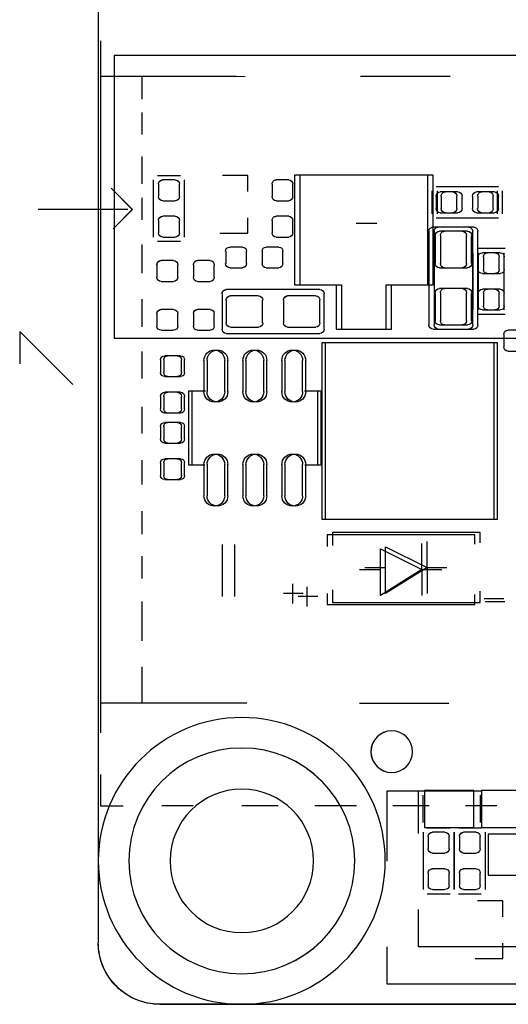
# Model space of a CAD drawing. Header units: inches. Extents: x -2.12 to 5.58, y -1.38 to 1.5.
# Tile 1 of 32: x -1.97 to -1.5, y -1.38 to -0.43. Entities that reach past the tile are written whole.
import ezdxf

# ---------------------------------------------------------------- set-up
doc = ezdxf.new("R2010")
doc.units = ezdxf.units.IN
doc.header["$MEASUREMENT"] = 0
for name, color, linetype in [('INTF_BLUE', 7, 'Continuous'), ('INTF_CYAN', 7, 'Continuous'), ('INTF_GREEN_1', 7, 'Continuous'), ('INTF_GREEN_2', 7, 'Continuous'), ('INTF_GREEN_3', 7, 'Continuous'), ('INTF_MAGENTA', 7, 'Continuous'), ('INTF_MAGENTA_1', 7, 'Continuous'), ('INTF_RED', 7, 'Continuous'), ('INTF_RED_2', 7, 'Continuous'), ('INTF_YELLOW_1', 7, 'Continuous'), ('INTF_YELLOW_2', 7, 'Continuous'), ('INTF_YELLOW_3', 7, 'Continuous'), ('WHITE', 7, 'Continuous')]:
    doc.layers.add(name, color=color, linetype=linetype)

# ---------------------------------------------------------------- blocks, each defined once
blk = doc.blocks.new('DDD71C7C7C9CF9294EF7B95702A5EAB48181DBE0$$$B8A4396250C5687B1D31E70758B30729E1AC4426')
at = {"layer": 'INTF_GREEN_2', "color": 3}
for p, q in [((-175.214, -55.65), (-175.214, -122.65)), ((-175.214, -55.65), (-175.214, -122.65)), ((-261.715, -124.15), (-176.714, -124.15)), ((-176.714, -124.15), (-261.715, -124.15))]:
    blk.add_line(p, q, dxfattribs=at)
blk.add_arc((-176.714, -122.65), 1.5, 270, 0, dxfattribs=at)
at = {"layer": 'INTF_MAGENTA', "color": 6}
for p, q in [((-183.38, -103.911), (-182.161, -103.911)), ((-183.38, -106.591), (-183.38, -103.911)), ((-182.161, -103.911), (-181.348, -103.911)), ((-181.348, -103.911), (-180.129, -103.911)), ((-180.129, -103.911), (-180.129, -106.591)), ((-178.86, -103.921), (-178.239, -103.921)), ((-178.86, -104.311), (-178.86, -103.921)), ((-177.317, -105.423), (-177.317, -104.026)), ((-177.216, -103.924), (-176.657, -103.924)), ((-176.555, -104.026), (-176.555, -105.423)), ((-185.077, -104.851), (-185.077, -104.292)), ((-184.976, -104.191), (-183.578, -104.191)), ((-183.477, -104.292), (-183.477, -104.851)), ((-183.578, -104.953), (-184.976, -104.953)), ((-178.86, -105.324), (-178.86, -104.953)), ((-184.371, -105.179), (-183.507, -105.179)), ((-182.009, -105.093), (-181.501, -105.093)), ((-184.473, -107.567), (-184.473, -105.281)), ((-183.406, -105.281), (-183.406, -107.567)), ((-178.181, -105.324), (-178.86, -105.324)), ((-185.141, -105.702), (-184.582, -105.702)), ((-176.657, -105.524), (-177.216, -105.524)), ((-184.48, -105.804), (-184.48, -107.201)), ((-182.364, -106.591), (-183.38, -106.591)), ((-182.364, -107.671), (-182.364, -106.591)), ((-181.145, -106.591), (-181.145, -107.671)), ((-180.129, -106.591), (-181.145, -106.591)), ((-180.619, -106.705), (-178.333, -106.705)), ((-180.721, -107.671), (-180.721, -106.807)), ((-178.232, -106.807), (-178.232, -107.671)), ((-184.582, -107.302), (-185.141, -107.302)), ((-183.507, -107.668), (-184.371, -107.668)), ((-181.145, -107.671), (-182.364, -107.671)), ((-178.333, -107.772), (-180.619, -107.772)), ((-184.949, -108.003), (-180.745, -108.003)), ((-184.949, -112.307), (-184.949, -108.003)), ((-180.745, -108.003), (-180.745, -112.307)), ((-180.647, -109.182), (-180.312, -109.182)), ((-180.647, -110.985), (-180.647, -109.182)), ((-177.832, -109.182), (-177.493, -109.182)), ((-177.493, -109.182), (-177.493, -110.985)), ((-180.317, -110.985), (-180.647, -110.985)), ((-177.493, -110.985), (-177.813, -110.985)), ((-180.745, -112.307), (-184.949, -112.307)), ((-184.529, -112.886), (-184.529, -112.635)), ((-184.529, -112.635), (-180.926, -112.635)), ((-180.926, -112.635), (-180.926, -112.948)), ((-183.236, -113.487), (-183.236, -112.852)), ((-178.537, -112.928), (-178.537, -114.198)), ((-178.232, -112.928), (-178.232, -114.198)), ((-182.22, -112.979), (-183.236, -113.487)), ((-182.22, -114.122), (-182.22, -112.979)), ((-183.236, -113.487), (-183.718, -113.487)), ((-183.236, -113.487), (-182.22, -114.122)), ((-183.236, -113.487), (-183.236, -114.122)), ((-181.712, -113.487), (-182.22, -113.487)), ((-184.529, -114.339), (-184.529, -114.067)), ((-180.926, -114.035), (-180.926, -114.339)), ((-180.31, -114.439), (-180.31, -113.957)), ((-185.129, -114.326), (-184.647, -114.326)), ((-180.926, -114.339), (-184.529, -114.339)), ((-180.569, -114.198), (-180.088, -114.198)), ((-185.768, -118.928), (-184.564, -118.928)), ((-184.564, -118.928), (-184.564, -119.832)), ((-184.371, -119.832), (-184.371, -118.928)), ((-184.371, -118.928), (-183.167, -118.928)), ((-183.167, -118.928), (-183.167, -119.832)), ((-184.529, -119.046), (-184.529, -119.714)), ((-183.131, -119.046), (-183.131, -119.714)), ((-184.564, -119.832), (-185.768, -119.832)), ((-184.556, -119.85), (-183.998, -119.85)), ((-183.167, -119.832), (-184.371, -119.832)), ((-183.794, -119.85), (-183.236, -119.85)), ((-186.931, -119.996), (-184.721, -119.996)), ((-184.721, -119.996), (-184.721, -120.999)), ((-184.658, -121.349), (-184.658, -119.951)), ((-183.896, -119.951), (-183.896, -121.349)), ((-183.896, -121.349), (-183.896, -119.951)), ((-183.134, -119.951), (-183.134, -121.349)), ((-184.721, -120.999), (-186.931, -120.999)), ((-183.998, -121.45), (-184.556, -121.45)), ((-183.236, -121.45), (-183.794, -121.45)), ((-185.083, -121.625), (-184.462, -121.625)), ((-185.083, -122.015), (-185.083, -121.625)), ((-185.083, -123.028), (-185.083, -122.657)), ((-184.404, -123.028), (-185.083, -123.028))]:
    blk.add_line(p, q, dxfattribs=at)
for radius in [3.5, 1.751]:
    blk.add_circle((-178.714, -120.65), radius, dxfattribs=at)
for centre, start, end in [((-184.371, -105.281), 89.9962, 180.0038), ((-183.507, -105.28), 359.9887, 90.0113), ((-180.619, -106.807), 90, 180), ((-178.333, -106.807), 360, 90), ((-184.371, -107.566), 180.0113, 269.9887), ((-183.507, -107.567), 270.0038, 359.9962), ((-180.619, -107.671), 180, 270), ((-178.333, -107.671), 270, 0)]:
    blk.add_arc(centre, 0.102, start, end, dxfattribs=at)
at = {"layer": 'WHITE', "color": 7}
for p, q in [((-179.857, -104.026), (-179.553, -104.026)), ((-177.089, -104.026), (-176.784, -104.026)), ((-179.959, -104.432), (-179.959, -104.127)), ((-179.451, -104.127), (-179.451, -104.432)), ((-177.19, -104.432), (-177.19, -104.127)), ((-176.682, -104.127), (-176.682, -104.432)), ((-184.976, -104.724), (-184.976, -104.419)), ((-184.874, -104.318), (-184.569, -104.318)), ((-184.468, -104.419), (-184.468, -104.724)), ((-184.087, -104.724), (-184.087, -104.419)), ((-183.985, -104.318), (-183.68, -104.318)), ((-183.578, -104.419), (-183.578, -104.724)), ((-179.553, -104.534), (-179.857, -104.534)), ((-176.784, -104.534), (-177.089, -104.534)), ((-184.569, -104.826), (-184.874, -104.826)), ((-183.68, -104.826), (-183.985, -104.826)), ((-179.959, -105.321), (-179.959, -105.016)), ((-179.857, -104.915), (-179.553, -104.915)), ((-179.451, -105.016), (-179.451, -105.321)), ((-177.19, -105.321), (-177.19, -105.016)), ((-177.089, -104.915), (-176.784, -104.915)), ((-176.682, -105.016), (-176.682, -105.321)), ((-184.32, -106.068), (-184.32, -105.382)), ((-184.219, -105.281), (-183.66, -105.281)), ((-183.558, -105.382), (-183.558, -106.068)), ((-179.553, -105.423), (-179.857, -105.423)), ((-176.784, -105.423), (-177.089, -105.423)), ((-185.115, -106.21), (-185.115, -105.905)), ((-185.014, -105.804), (-184.709, -105.804)), ((-184.607, -105.905), (-184.607, -106.21)), ((-177.94, -105.994), (-177.635, -105.994)), ((-177.051, -105.994), (-176.746, -105.994)), ((-183.66, -106.169), (-184.219, -106.169)), ((-178.041, -106.401), (-178.041, -106.096)), ((-177.533, -106.096), (-177.533, -106.401)), ((-177.152, -106.401), (-177.152, -106.096)), ((-176.644, -106.096), (-176.644, -106.401)), ((-184.709, -106.312), (-185.014, -106.312)), ((-185.014, -106.693), (-184.709, -106.693)), ((-184.219, -106.677), (-183.66, -106.677)), ((-177.635, -106.502), (-177.94, -106.502)), ((-176.746, -106.502), (-177.051, -106.502)), ((-185.115, -107.099), (-185.115, -106.794)), ((-184.607, -106.794), (-184.607, -107.099)), ((-184.32, -107.465), (-184.32, -106.779)), ((-183.558, -106.779), (-183.558, -107.465)), ((-180.518, -106.858), (-179.832, -106.858)), ((-179.121, -106.858), (-178.435, -106.858)), ((-180.619, -107.518), (-180.619, -106.959)), ((-179.73, -106.959), (-179.73, -107.518)), ((-179.222, -107.518), (-179.222, -106.959)), ((-178.333, -106.959), (-178.333, -107.518)), ((-177.94, -107.188), (-177.635, -107.188)), ((-177.051, -107.188), (-176.746, -107.188)), ((-184.709, -107.201), (-185.014, -107.201)), ((-178.041, -107.594), (-178.041, -107.29)), ((-177.533, -107.29), (-177.533, -107.594)), ((-177.152, -107.594), (-177.152, -107.29)), ((-176.644, -107.29), (-176.644, -107.594)), ((-183.66, -107.567), (-184.219, -107.567)), ((-179.832, -107.62), (-180.518, -107.62)), ((-178.435, -107.62), (-179.121, -107.62)), ((-177.635, -107.696), (-177.94, -107.696)), ((-176.746, -107.696), (-177.051, -107.696)), ((-177.216, -108.318), (-176.911, -108.318)), ((-180.274, -109.195), (-180.274, -108.433)), ((-179.766, -108.433), (-179.766, -109.195)), ((-179.324, -109.195), (-179.324, -108.433)), ((-178.816, -108.433), (-178.816, -109.195)), ((-178.374, -109.195), (-178.374, -108.433)), ((-177.866, -108.433), (-177.866, -109.195)), ((-177.317, -108.725), (-177.317, -108.42)), ((-176.809, -108.42), (-176.809, -108.725)), ((-176.911, -108.826), (-177.216, -108.826)), ((-177.317, -109.614), (-177.317, -109.309)), ((-177.216, -109.207), (-176.911, -109.207)), ((-176.809, -109.309), (-176.809, -109.614)), ((-176.911, -109.715), (-177.216, -109.715)), ((-177.317, -110.35), (-177.317, -110.046)), ((-177.216, -109.944), (-176.911, -109.944)), ((-176.809, -110.046), (-176.809, -110.35)), ((-176.911, -110.452), (-177.216, -110.452)), ((-180.274, -111.735), (-180.274, -110.973)), ((-179.766, -110.973), (-179.766, -111.735)), ((-179.324, -111.735), (-179.324, -110.973)), ((-178.816, -110.973), (-178.816, -111.735)), ((-178.374, -111.735), (-178.374, -110.973)), ((-177.866, -110.973), (-177.866, -111.735)), ((-177.317, -111.239), (-177.317, -110.934)), ((-177.216, -110.833), (-176.911, -110.833)), ((-176.809, -110.934), (-176.809, -111.239)), ((-176.911, -111.341), (-177.216, -111.341)), ((-184.531, -120.358), (-184.531, -120.053)), ((-184.429, -119.951), (-184.125, -119.951)), ((-184.023, -120.053), (-184.023, -120.358)), ((-183.769, -120.358), (-183.769, -120.053)), ((-183.667, -119.951), (-183.363, -119.951)), ((-183.261, -120.053), (-183.261, -120.358)), ((-184.125, -120.46), (-184.429, -120.46)), ((-183.363, -120.46), (-183.667, -120.46)), ((-184.429, -120.841), (-184.125, -120.841)), ((-183.667, -120.841), (-183.363, -120.841)), ((-184.531, -121.247), (-184.531, -120.942)), ((-184.023, -120.942), (-184.023, -121.247)), ((-183.769, -121.247), (-183.769, -120.942)), ((-183.261, -120.942), (-183.261, -121.247)), ((-184.125, -121.349), (-184.429, -121.349)), ((-183.363, -121.349), (-183.667, -121.349))]:
    blk.add_line(p, q, dxfattribs=at)
blk.add_circle((-178.714, -120.65), 2.756, dxfattribs=at)
for centre, radius, start, end in [((-179.857, -104.127), 0.102, 90, 180), ((-179.553, -104.127), 0.102, 360, 90), ((-177.089, -104.127), 0.102, 90, 180), ((-176.784, -104.127), 0.102, 360, 90), ((-184.874, -104.419), 0.102, 90, 180), ((-184.569, -104.419), 0.102, 360, 90), ((-183.985, -104.419), 0.102, 90, 180), ((-183.68, -104.419), 0.102, 360, 90), ((-179.857, -104.432), 0.102, 180, 270), ((-179.553, -104.432), 0.102, 270, 0), ((-177.089, -104.432), 0.102, 180, 270), ((-176.784, -104.432), 0.102, 270, 0), ((-184.874, -104.724), 0.102, 180, 270), ((-184.569, -104.724), 0.102, 270, 0), ((-183.985, -104.724), 0.102, 180, 270), ((-183.68, -104.724), 0.102, 270, 0), ((-179.857, -105.016), 0.102, 90, 180), ((-179.553, -105.016), 0.102, 360, 90), ((-177.089, -105.016), 0.102, 90, 180), ((-176.784, -105.016), 0.102, 360, 90), ((-184.219, -105.382), 0.102, 90, 180), ((-183.66, -105.382), 0.102, 360, 90), ((-179.857, -105.321), 0.102, 180, 270), ((-179.553, -105.321), 0.102, 270, 0), ((-177.089, -105.321), 0.102, 180, 270), ((-176.784, -105.321), 0.102, 270, 0), ((-185.014, -105.905), 0.102, 90, 180), ((-184.709, -105.905), 0.102, 360, 90), ((-177.94, -106.096), 0.102, 90, 180), ((-177.635, -106.096), 0.102, 360, 90), ((-177.051, -106.096), 0.102, 90, 180), ((-176.746, -106.096), 0.102, 360, 90), ((-185.014, -106.21), 0.102, 180, 270), ((-184.709, -106.21), 0.102, 270, 0), ((-184.219, -106.068), 0.102, 180, 270), ((-183.66, -106.068), 0.102, 270, 0), ((-177.94, -106.401), 0.102, 180, 270), ((-177.635, -106.401), 0.102, 270, 0), ((-177.051, -106.401), 0.102, 180, 270), ((-176.746, -106.401), 0.102, 270, 0), ((-185.014, -106.794), 0.102, 90, 180), ((-184.709, -106.794), 0.102, 360, 90), ((-184.219, -106.779), 0.102, 90, 180), ((-183.66, -106.779), 0.102, 360, 90), ((-180.518, -106.959), 0.102, 90, 180), ((-179.832, -106.959), 0.102, 360, 90), ((-179.121, -106.959), 0.102, 90, 180), ((-178.435, -106.959), 0.102, 360, 90), ((-185.014, -107.099), 0.102, 180, 270), ((-184.709, -107.099), 0.102, 270, 0), ((-177.94, -107.29), 0.102, 90, 180), ((-177.635, -107.29), 0.102, 360, 90), ((-177.051, -107.29), 0.102, 90, 180), ((-176.746, -107.29), 0.102, 360, 90), ((-184.219, -107.465), 0.102, 180, 270), ((-183.66, -107.465), 0.102, 270, 0), ((-180.518, -107.518), 0.102, 180, 270), ((-179.832, -107.518), 0.102, 270, 0), ((-179.121, -107.518), 0.102, 180, 270), ((-178.435, -107.518), 0.102, 270, 0), ((-177.94, -107.594), 0.102, 180, 270), ((-177.635, -107.594), 0.102, 270, 0), ((-177.051, -107.594), 0.102, 180, 270), ((-176.746, -107.594), 0.102, 270, 0), ((-180.02, -108.433), 0.254, 0, 180), ((-179.07, -108.433), 0.254, 0, 180), ((-178.12, -108.433), 0.254, 0, 180), ((-177.216, -108.42), 0.102, 90, 180), ((-176.911, -108.42), 0.102, 360, 90), ((-177.216, -108.725), 0.102, 180, 270), ((-176.911, -108.725), 0.102, 270, 0), ((-180.02, -109.195), 0.254, 180, 0), ((-179.07, -109.195), 0.254, 180, 0), ((-178.12, -109.195), 0.254, 180, 0), ((-177.216, -109.309), 0.102, 90, 180), ((-176.911, -109.309), 0.102, 360, 90), ((-177.216, -109.614), 0.102, 180, 270), ((-176.911, -109.614), 0.102, 270, 0), ((-177.216, -110.046), 0.102, 90, 180), ((-176.911, -110.046), 0.102, 360, 90), ((-177.216, -110.35), 0.102, 180, 270), ((-176.911, -110.35), 0.102, 270, 0), ((-180.02, -110.973), 0.254, 0, 180), ((-179.07, -110.973), 0.254, 0, 180), ((-178.12, -110.973), 0.254, 0, 180), ((-177.216, -110.934), 0.102, 90, 180), ((-176.911, -110.934), 0.102, 360, 90), ((-177.216, -111.239), 0.102, 180, 270), ((-176.911, -111.239), 0.102, 270, 0), ((-180.02, -111.735), 0.254, 180, 0), ((-179.07, -111.735), 0.254, 180, 0), ((-178.12, -111.735), 0.254, 180, 0), ((-184.429, -120.053), 0.102, 90, 180), ((-184.125, -120.053), 0.102, 360, 90), ((-183.667, -120.053), 0.102, 90, 180), ((-183.363, -120.053), 0.102, 360, 90), ((-184.429, -120.358), 0.102, 180, 270), ((-184.125, -120.358), 0.102, 270, 0), ((-183.667, -120.358), 0.102, 180, 270), ((-183.363, -120.358), 0.102, 270, 0), ((-184.429, -120.942), 0.102, 90, 180), ((-184.125, -120.942), 0.102, 360, 90), ((-183.667, -120.942), 0.102, 90, 180), ((-183.363, -120.942), 0.102, 360, 90), ((-184.429, -121.247), 0.102, 180, 270), ((-184.125, -121.247), 0.102, 270, 0), ((-183.667, -121.247), 0.102, 180, 270), ((-183.363, -121.247), 0.102, 270, 0)]:
    blk.add_arc(centre, radius, start, end, dxfattribs=at)
blk = doc.blocks.new('S70CR100-TOP')
at = {"color": 0}
blk.add_blockref('DDD71C7C7C9CF9294EF7B95702A5EAB48181DBE0$$$B8A4396250C5687B1D31E70758B30729E1AC4426', (0, 0), dxfattribs=at)
blk = doc.blocks.new('3873F21D59116B9BB77B534D235B23D2048C078A$$$B8A4396250C5687B1D31E70758B30729E1AC4426')
at = {"layer": 'INTF_BLUE', "color": 5}
for p, q in [((-175.2683, -100.6348), (-175.2683, -117.5258)), ((-200.6016, -100.9853), (-175.6004, -100.9853)), ((-175.6004, -100.9853), (-175.6004, -107.8865)), ((-183.7926, -101.5002), (-181.6082, -101.5002)), ((-178.5749, -101.4938), (-178.7971, -101.5002)), ((-175.2734, -101.4938), (-178.5749, -101.4938)), ((-176.2784, -101.5038), (-176.2784, -102.0538)), ((-175.2734, -116.7938), (-175.2734, -101.4938)), ((-176.2784, -102.3838), (-176.2784, -102.9138)), ((-176.2784, -103.4538), (-176.2784, -104.1238)), ((-175.5244, -104.2308), (-176.0444, -104.7507)), ((-176.2784, -104.4638), (-176.2784, -105.0038)), ((-176.0444, -104.7507), (-175.5744, -105.2207)), ((-175.93, -104.7445), (-173.7456, -104.7445)), ((-176.2784, -105.6038), (-176.2784, -106.3038)), ((-176.2784, -106.9338), (-176.2784, -107.6138)), ((-175.6004, -107.8865), (-200.6016, -107.8865)), ((-174.5925, -109.0197), (-173.2971, -107.7243)), ((-173.2971, -107.7243), (-173.2971, -108.4609)), ((-176.2784, -108.2138), (-176.2784, -108.8738)), ((-173.2971, -108.4609), (-173.2971, -108.5117)), ((-176.2784, -109.5638), (-176.2784, -110.2138)), ((-176.2784, -110.8638), (-176.2784, -111.4638)), ((-176.2784, -112.1138), (-176.2784, -112.6738)), ((-176.2784, -113.2138), (-176.2784, -113.7538)), ((-176.2784, -114.3138), (-176.2784, -115.2738)), ((-176.2784, -115.9138), (-176.2784, -116.7838)), ((-183.7672, -116.8037), (-181.5828, -116.8037)), ((-175.2734, -116.7938), (-178.8324, -116.7938)), ((-175.2683, -118.5418), (-175.2683, -119.3038)), ((-184.5571, -118.949), (-182.255, -118.949)), ((-182.255, -118.949), (-182.255, -120.6598)), ((-184.9374, -119.3038), (-184.1754, -119.3038)), ((-183.2864, -119.3038), (-182.3974, -119.3038)), ((-181.5084, -119.3038), (-180.4924, -119.3038)), ((-179.6034, -119.3038), (-178.7144, -119.3038)), ((-177.5254, -119.3038), (-176.7634, -119.3038)), ((-175.2683, -119.3038), (-175.8175, -119.3038)), ((-182.255, -122.749), (-182.255, -123.649)), ((-182.255, -123.649), (-189.855, -123.649))]:
    blk.add_line(p, q, dxfattribs=at)
at = {"layer": 'INTF_MAGENTA_1', "color": 6}
for centre, radius in [((-182.372, -117.983), 0.508), ((-178.714, -120.65), 2.7559)]:
    blk.add_circle(centre, radius, dxfattribs=at)
at = {"layer": 'INTF_YELLOW_3', "color": 2}
for p, q in [((-175.214, -55.65), (-175.214, -122.65)), ((-175.214, -55.65), (-175.214, -122.65)), ((-261.715, -124.15), (-176.714, -124.15)), ((-176.714, -124.15), (-261.715, -124.15))]:
    blk.add_line(p, q, dxfattribs=at)
blk.add_arc((-176.714, -122.65), 1.5, 269.99996, 0.00004, dxfattribs=at)
blk = doc.blocks.new('S70CR100-BOT')
at = {"color": 0}
blk.add_blockref('3873F21D59116B9BB77B534D235B23D2048C078A$$$B8A4396250C5687B1D31E70758B30729E1AC4426', (0, 0), dxfattribs=at)
blk = doc.blocks.new('31673240982F5778DC3FB12357F58391CCFCB263$$$B8A4396250C5687B1D31E70758B30729E1AC4426')
at = {"layer": 'INTF_CYAN', "color": 4}
for centre, radius in [((-182.372, -117.983), 0.508), ((-178.714, -120.65), 2.7559)]:
    blk.add_circle(centre, radius, dxfattribs=at)
at = {"layer": 'INTF_GREEN_1', "color": 3}
for p, q in [((-175.2683, -100.6348), (-175.2683, -117.5258)), ((-183.7926, -101.5002), (-181.6082, -101.5002)), ((-178.5749, -101.4938), (-178.7971, -101.5002)), ((-175.2734, -101.4938), (-178.5749, -101.4938)), ((-176.2784, -101.5038), (-176.2784, -102.0538)), ((-175.2734, -116.7938), (-175.2734, -101.4938)), ((-176.2784, -102.3838), (-176.2784, -102.9138)), ((-176.2784, -103.4538), (-176.2784, -104.1238)), ((-176.2784, -104.4638), (-176.2784, -105.0038)), ((-176.2784, -105.6038), (-176.2784, -106.3038)), ((-176.2784, -106.9338), (-176.2784, -107.6138)), ((-174.5925, -109.0197), (-173.2971, -107.7243)), ((-173.2971, -107.7243), (-173.2971, -108.4609)), ((-176.2784, -108.2138), (-176.2784, -108.8738)), ((-173.2971, -108.4609), (-173.2971, -108.5117)), ((-176.2784, -109.5638), (-176.2784, -110.2138)), ((-176.2784, -110.8638), (-176.2784, -111.4638)), ((-176.2784, -112.1138), (-176.2784, -112.6738)), ((-176.2784, -113.2138), (-176.2784, -113.7538)), ((-176.2784, -114.3138), (-176.2784, -115.2738)), ((-176.2784, -115.9138), (-176.2784, -116.7838)), ((-183.7671, -116.8036), (-181.5827, -116.8036)), ((-175.2734, -116.7938), (-178.8324, -116.7938)), ((-175.2683, -118.5418), (-175.2683, -119.3038)), ((-184.9374, -119.3038), (-184.1754, -119.3038)), ((-183.2864, -119.3038), (-182.3974, -119.3038)), ((-181.5084, -119.3038), (-180.4924, -119.3038)), ((-179.6034, -119.3038), (-178.7144, -119.3038)), ((-177.5254, -119.3038), (-176.7634, -119.3038)), ((-175.2683, -119.3038), (-175.786, -119.3038))]:
    blk.add_line(p, q, dxfattribs=at)
at = {"layer": 'INTF_RED_2', "color": 1}
for p, q in [((-175.214, -55.65), (-175.214, -122.65)), ((-176.714, -124.15), (-261.715, -124.15))]:
    blk.add_line(p, q, dxfattribs=at)
blk.add_arc((-176.714, -122.65), 1.5, 269.99996, 0.00004, dxfattribs=at)
at = {"layer": 'INTF_YELLOW_2', "color": 2}
for p, q in [((-175.2683, -100.6348), (-175.2683, -117.5258)), ((-183.7926, -101.5002), (-181.6082, -101.5002)), ((-178.5749, -101.4938), (-178.7971, -101.5002)), ((-175.2734, -101.4938), (-178.5749, -101.4938)), ((-176.2784, -101.5038), (-176.2784, -102.0538)), ((-175.2734, -116.7938), (-175.2734, -101.4938)), ((-176.2784, -102.3838), (-176.2784, -102.9138)), ((-176.2784, -103.4538), (-176.2784, -104.1238)), ((-175.5244, -104.2308), (-176.0444, -104.7507)), ((-176.2784, -104.4638), (-176.2784, -105.0038)), ((-176.0444, -104.7507), (-175.5744, -105.2207)), ((-175.93, -104.7445), (-173.7456, -104.7445)), ((-176.2784, -105.6038), (-176.2784, -106.3038)), ((-176.2784, -106.9338), (-176.2784, -107.6138)), ((-174.5925, -109.0197), (-173.2971, -107.7243)), ((-173.2971, -107.7243), (-173.2971, -108.4609)), ((-176.2784, -108.2138), (-176.2784, -108.8738)), ((-173.2971, -108.4609), (-173.2971, -108.5117)), ((-176.2784, -109.5638), (-176.2784, -110.2138)), ((-176.2784, -110.8638), (-176.2784, -111.4638)), ((-176.2784, -112.1138), (-176.2784, -112.6738)), ((-176.2784, -113.2138), (-176.2784, -113.7538)), ((-176.2784, -114.3138), (-176.2784, -115.2738)), ((-176.2784, -115.9138), (-176.2784, -116.7838)), ((-183.7672, -116.8037), (-181.5828, -116.8037)), ((-175.2734, -116.7938), (-178.8324, -116.7938)), ((-175.2683, -118.5418), (-175.2683, -119.3038)), ((-183.025, -118.9391), (-184.545, -118.9391)), ((-183.025, -119.9789), (-183.025, -118.9391)), ((-184.9374, -119.3038), (-184.1754, -119.3038)), ((-183.2864, -119.3038), (-182.3974, -119.3038)), ((-181.5084, -119.3038), (-180.4924, -119.3038)), ((-179.6034, -119.3038), (-178.7144, -119.3038)), ((-177.5254, -119.3038), (-176.7634, -119.3038)), ((-175.2683, -119.3038), (-175.8175, -119.3038)), ((-183.025, -122.7491), (-183.025, -121.839)), ((-189.085, -122.7491), (-183.025, -122.7491))]:
    blk.add_line(p, q, dxfattribs=at)
blk = doc.blocks.new('S70CR110-BOT')
at = {"color": 0}
blk.add_blockref('31673240982F5778DC3FB12357F58391CCFCB263$$$B8A4396250C5687B1D31E70758B30729E1AC4426', (0, 0), dxfattribs=at)
blk = doc.blocks.new('FE1B2A364973CD4E62792E9A41617DEF1B491828$$$B8A4396250C5687B1D31E70758B30729E1AC4426')
at = {"layer": 'INTF_GREEN_3', "color": 3}
for p, q in [((-177.089, -104.026), (-176.784, -104.026)), ((-177.19, -104.432), (-177.19, -104.127)), ((-176.682, -104.127), (-176.682, -104.432)), ((-184.849, -104.724), (-184.849, -104.419)), ((-184.747, -104.318), (-184.442, -104.318)), ((-184.34, -104.419), (-184.34, -104.724)), ((-183.959, -104.724), (-183.959, -104.419)), ((-183.858, -104.318), (-183.553, -104.318)), ((-183.452, -104.419), (-183.452, -104.724)), ((-176.784, -104.534), (-177.089, -104.534)), ((-184.442, -104.826), (-184.747, -104.826)), ((-183.553, -104.826), (-183.858, -104.826)), ((-177.19, -105.321), (-177.19, -105.016)), ((-177.089, -104.915), (-176.784, -104.915)), ((-176.682, -105.016), (-176.682, -105.321)), ((-184.193, -106.068), (-184.193, -105.382)), ((-184.092, -105.281), (-183.533, -105.281)), ((-183.431, -105.382), (-183.431, -106.068)), ((-176.784, -105.423), (-177.089, -105.423)), ((-179.616, -105.664), (-179.311, -105.664)), ((-178.727, -105.664), (-178.422, -105.664)), ((-184.988, -106.21), (-184.988, -105.905)), ((-184.887, -105.804), (-184.582, -105.804)), ((-184.48, -105.905), (-184.48, -106.21)), ((-179.718, -106.07), (-179.718, -105.766)), ((-179.21, -105.766), (-179.21, -106.07)), ((-178.829, -106.07), (-178.829, -105.766)), ((-178.321, -105.766), (-178.321, -106.07)), ((-177.94, -105.994), (-177.635, -105.994)), ((-177.051, -105.994), (-176.746, -105.994)), ((-183.533, -106.169), (-184.092, -106.169)), ((-179.311, -106.172), (-179.616, -106.172)), ((-178.422, -106.172), (-178.727, -106.172)), ((-178.041, -106.401), (-178.041, -106.096)), ((-177.533, -106.096), (-177.533, -106.401)), ((-177.152, -106.401), (-177.152, -106.096)), ((-176.644, -106.096), (-176.644, -106.401)), ((-184.582, -106.312), (-184.887, -106.312)), ((-184.887, -106.693), (-184.582, -106.693)), ((-184.092, -106.677), (-183.533, -106.677)), ((-177.635, -106.502), (-177.94, -106.502)), ((-176.746, -106.502), (-177.051, -106.502)), ((-184.988, -107.099), (-184.988, -106.794)), ((-184.48, -106.794), (-184.48, -107.099)), ((-184.193, -107.465), (-184.193, -106.779)), ((-183.431, -106.779), (-183.431, -107.465)), ((-180.518, -106.858), (-179.832, -106.858)), ((-179.121, -106.858), (-178.435, -106.858)), ((-180.619, -107.518), (-180.619, -106.959)), ((-179.73, -106.959), (-179.73, -107.518)), ((-179.222, -107.518), (-179.222, -106.959)), ((-178.333, -106.959), (-178.333, -107.518)), ((-177.94, -107.188), (-177.635, -107.188)), ((-177.051, -107.188), (-176.746, -107.188)), ((-184.582, -107.201), (-184.887, -107.201)), ((-178.041, -107.594), (-178.041, -107.29)), ((-177.533, -107.29), (-177.533, -107.594)), ((-177.152, -107.594), (-177.152, -107.29)), ((-176.644, -107.29), (-176.644, -107.594)), ((-183.533, -107.567), (-184.092, -107.567)), ((-179.832, -107.62), (-180.518, -107.62)), ((-178.435, -107.62), (-179.121, -107.62)), ((-185.509, -107.696), (-185.204, -107.696)), ((-185.102, -107.798), (-185.102, -108.102)), ((-177.635, -107.696), (-177.94, -107.696)), ((-176.746, -107.696), (-177.051, -107.696)), ((-185.204, -108.204), (-185.509, -108.204)), ((-177.14, -108.318), (-176.835, -108.318)), ((-180.198, -109.195), (-180.198, -108.433)), ((-179.69, -108.433), (-179.69, -109.195)), ((-179.248, -109.195), (-179.248, -108.433)), ((-178.74, -108.433), (-178.74, -109.195)), ((-178.298, -109.195), (-178.298, -108.433)), ((-177.79, -108.433), (-177.79, -109.195)), ((-177.241, -108.725), (-177.241, -108.42)), ((-176.733, -108.42), (-176.733, -108.725)), ((-176.835, -108.826), (-177.14, -108.826)), ((-177.241, -109.614), (-177.241, -109.309)), ((-177.14, -109.207), (-176.835, -109.207)), ((-176.733, -109.309), (-176.733, -109.614)), ((-176.835, -109.715), (-177.14, -109.715)), ((-177.241, -110.35), (-177.241, -110.046)), ((-177.14, -109.944), (-176.835, -109.944)), ((-176.733, -110.046), (-176.733, -110.35)), ((-176.835, -110.452), (-177.14, -110.452)), ((-180.198, -111.735), (-180.198, -110.973)), ((-179.69, -110.973), (-179.69, -111.735)), ((-179.248, -111.735), (-179.248, -110.973)), ((-178.74, -110.973), (-178.74, -111.735)), ((-178.298, -111.735), (-178.298, -110.973)), ((-177.79, -110.973), (-177.79, -111.735)), ((-177.241, -111.239), (-177.241, -110.934)), ((-177.14, -110.833), (-176.835, -110.833)), ((-176.733, -110.934), (-176.733, -111.239)), ((-176.835, -111.341), (-177.14, -111.341)), ((-184.531, -120.358), (-184.531, -120.053)), ((-184.429, -119.951), (-184.125, -119.951)), ((-184.023, -120.053), (-184.023, -120.358)), ((-183.769, -120.358), (-183.769, -120.053)), ((-183.667, -119.951), (-183.363, -119.951)), ((-183.261, -120.053), (-183.261, -120.358)), ((-184.125, -120.46), (-184.429, -120.46)), ((-183.363, -120.46), (-183.667, -120.46)), ((-184.429, -120.841), (-184.125, -120.841)), ((-183.667, -120.841), (-183.363, -120.841)), ((-184.531, -121.247), (-184.531, -120.942)), ((-184.023, -120.942), (-184.023, -121.247)), ((-183.769, -121.247), (-183.769, -120.942)), ((-183.261, -120.942), (-183.261, -121.247)), ((-184.125, -121.349), (-184.429, -121.349)), ((-183.363, -121.349), (-183.667, -121.349))]:
    blk.add_line(p, q, dxfattribs=at)
blk.add_circle((-178.714, -120.65), 2.756, dxfattribs=at)
for centre, radius, start, end in [((-177.089, -104.127), 0.102, 90, 180), ((-176.784, -104.127), 0.102, 360, 90), ((-184.747, -104.419), 0.102, 90, 180), ((-184.442, -104.419), 0.102, 360, 90), ((-183.858, -104.419), 0.102, 90, 180), ((-183.553, -104.419), 0.102, 360, 90), ((-177.089, -104.432), 0.102, 180, 270), ((-176.784, -104.432), 0.102, 270, 0), ((-184.747, -104.724), 0.102, 180, 270), ((-184.442, -104.724), 0.102, 270, 0), ((-183.858, -104.724), 0.102, 180, 270), ((-183.553, -104.724), 0.102, 270, 0), ((-177.089, -105.016), 0.102, 90, 180), ((-176.784, -105.016), 0.102, 360, 90), ((-184.092, -105.382), 0.102, 90, 180), ((-183.533, -105.382), 0.102, 360, 90), ((-177.089, -105.321), 0.102, 180, 270), ((-176.784, -105.321), 0.102, 270, 0), ((-179.616, -105.766), 0.102, 90, 180), ((-179.311, -105.766), 0.102, 360, 90), ((-178.727, -105.766), 0.102, 90, 180), ((-178.422, -105.766), 0.102, 360, 90), ((-184.887, -105.905), 0.102, 90, 180), ((-184.582, -105.905), 0.102, 360, 90), ((-177.94, -106.096), 0.102, 90, 180), ((-177.635, -106.096), 0.102, 360, 90), ((-177.051, -106.096), 0.102, 90, 180), ((-176.746, -106.096), 0.102, 360, 90), ((-184.887, -106.21), 0.102, 180, 270), ((-184.582, -106.21), 0.102, 270, 0), ((-184.092, -106.068), 0.102, 180, 270), ((-183.533, -106.068), 0.102, 270, 0), ((-179.616, -106.07), 0.102, 180, 270), ((-179.311, -106.07), 0.102, 270, 0), ((-178.727, -106.07), 0.102, 180, 270), ((-178.422, -106.07), 0.102, 270, 0), ((-177.94, -106.401), 0.102, 180, 270), ((-177.635, -106.401), 0.102, 270, 0), ((-177.051, -106.401), 0.102, 180, 270), ((-176.746, -106.401), 0.102, 270, 0), ((-184.887, -106.794), 0.102, 90, 180), ((-184.582, -106.794), 0.102, 360, 90), ((-184.092, -106.779), 0.102, 90, 180), ((-183.533, -106.779), 0.102, 360, 90), ((-180.518, -106.959), 0.102, 90, 180), ((-179.832, -106.959), 0.102, 360, 90), ((-179.121, -106.959), 0.102, 90, 180), ((-178.435, -106.959), 0.102, 360, 90), ((-184.887, -107.099), 0.102, 180, 270), ((-184.582, -107.099), 0.102, 270, 0), ((-177.94, -107.29), 0.102, 90, 180), ((-177.635, -107.29), 0.102, 360, 90), ((-177.051, -107.29), 0.102, 90, 180), ((-176.746, -107.29), 0.102, 360, 90), ((-184.092, -107.465), 0.102, 180, 270), ((-183.533, -107.465), 0.102, 270, 0), ((-180.518, -107.518), 0.102, 180, 270), ((-179.832, -107.518), 0.102, 270, 0), ((-179.121, -107.518), 0.102, 180, 270), ((-178.435, -107.518), 0.102, 270, 0), ((-177.94, -107.594), 0.102, 180, 270), ((-177.635, -107.594), 0.102, 270, 0), ((-177.051, -107.594), 0.102, 180, 270), ((-176.746, -107.594), 0.102, 270, 0), ((-185.204, -107.798), 0.102, 360, 90), ((-185.204, -108.102), 0.102, 270, 0), ((-179.944, -108.433), 0.254, 0, 180), ((-178.994, -108.433), 0.254, 0, 180), ((-178.044, -108.433), 0.254, 0, 180), ((-177.14, -108.42), 0.102, 90, 180), ((-176.835, -108.42), 0.102, 360, 90), ((-177.14, -108.725), 0.102, 180, 270), ((-176.835, -108.725), 0.102, 270, 0), ((-179.944, -109.195), 0.254, 180, 0), ((-178.994, -109.195), 0.254, 180, 0), ((-178.044, -109.195), 0.254, 180, 0), ((-177.14, -109.309), 0.102, 90, 180), ((-176.835, -109.309), 0.102, 360, 90), ((-177.14, -109.614), 0.102, 180, 270), ((-176.835, -109.614), 0.102, 270, 0), ((-177.14, -110.046), 0.102, 90, 180), ((-176.835, -110.046), 0.102, 360, 90), ((-177.14, -110.35), 0.102, 180, 270), ((-176.835, -110.35), 0.102, 270, 0), ((-179.944, -110.973), 0.254, 0, 180), ((-178.994, -110.973), 0.254, 0, 180), ((-178.044, -110.973), 0.254, 0, 180), ((-177.14, -110.934), 0.102, 90, 180), ((-176.835, -110.934), 0.102, 360, 90), ((-177.14, -111.239), 0.102, 180, 270), ((-176.835, -111.239), 0.102, 270, 0), ((-179.944, -111.735), 0.254, 180, 0), ((-178.994, -111.735), 0.254, 180, 0), ((-178.044, -111.735), 0.254, 180, 0), ((-184.429, -120.053), 0.102, 90, 180), ((-184.125, -120.053), 0.102, 360, 90), ((-183.667, -120.053), 0.102, 90, 180), ((-183.363, -120.053), 0.102, 360, 90), ((-184.429, -120.358), 0.102, 180, 270), ((-184.125, -120.358), 0.102, 270, 0), ((-183.667, -120.358), 0.102, 180, 270), ((-183.363, -120.358), 0.102, 270, 0), ((-184.429, -120.942), 0.102, 90, 180), ((-184.125, -120.942), 0.102, 360, 90), ((-183.667, -120.942), 0.102, 90, 180), ((-183.363, -120.942), 0.102, 360, 90), ((-184.429, -121.247), 0.102, 180, 270), ((-184.125, -121.247), 0.102, 270, 0), ((-183.667, -121.247), 0.102, 180, 270), ((-183.363, -121.247), 0.102, 270, 0)]:
    blk.add_arc(centre, radius, start, end, dxfattribs=at)
at = {"layer": 'INTF_RED', "color": 1}
for p, q in [((-175.214, -55.65), (-175.214, -122.65)), ((-176.714, -124.15), (-261.715, -124.15))]:
    blk.add_line(p, q, dxfattribs=at)
blk.add_arc((-176.714, -122.65), 1.5, 270, 0, dxfattribs=at)
at = {"layer": 'INTF_YELLOW_1', "color": 2}
for p, q in [((-183.253, -106.591), (-183.253, -103.911)), ((-183.253, -103.911), (-182.034, -103.911)), ((-182.034, -103.911), (-181.221, -103.911)), ((-181.221, -103.911), (-180.002, -103.911)), ((-180.002, -103.911), (-180.002, -106.591)), ((-178.86, -104.296), (-178.86, -103.921)), ((-178.86, -103.921), (-178.247, -103.921)), ((-177.317, -105.423), (-177.317, -104.026)), ((-177.216, -103.924), (-176.657, -103.924)), ((-176.555, -104.026), (-176.555, -105.423)), ((-184.95, -104.851), (-184.95, -104.292)), ((-184.849, -104.191), (-183.452, -104.191)), ((-183.35, -104.292), (-183.35, -104.851)), ((-183.452, -104.953), (-184.849, -104.953)), ((-178.86, -105.324), (-178.86, -104.959)), ((-184.244, -105.179), (-183.38, -105.179)), ((-184.346, -107.567), (-184.346, -105.281)), ((-183.279, -105.281), (-183.279, -107.567)), ((-178.188, -105.324), (-178.86, -105.324)), ((-185.014, -105.702), (-184.455, -105.702)), ((-176.657, -105.524), (-177.216, -105.524)), ((-185.115, -107.201), (-185.115, -105.804)), ((-184.353, -105.804), (-184.353, -107.201)), ((-182.237, -106.591), (-183.253, -106.591)), ((-182.237, -107.671), (-182.237, -106.591)), ((-180.002, -106.591), (-181.018, -106.591)), ((-181.018, -106.591), (-181.018, -107.671)), ((-180.619, -106.705), (-178.333, -106.705)), ((-180.721, -107.671), (-180.721, -106.807)), ((-178.232, -106.807), (-178.232, -107.671)), ((-184.455, -107.302), (-185.014, -107.302)), ((-183.38, -107.668), (-184.244, -107.668)), ((-181.018, -107.671), (-182.237, -107.671)), ((-178.333, -107.772), (-180.619, -107.772)), ((-184.872, -108.003), (-180.669, -108.003)), ((-184.872, -112.307), (-184.872, -108.003)), ((-180.669, -108.003), (-180.669, -112.307)), ((-180.57, -110.985), (-180.57, -109.182)), ((-180.57, -109.182), (-180.247, -109.182)), ((-177.748, -109.182), (-177.417, -109.182)), ((-177.417, -109.182), (-177.417, -110.985)), ((-180.251, -110.985), (-180.57, -110.985)), ((-177.417, -110.985), (-177.733, -110.985)), ((-180.669, -112.307), (-184.872, -112.307)), ((-184.402, -112.918), (-184.402, -112.686)), ((-184.402, -112.686), (-180.799, -112.686)), ((-180.799, -112.686), (-180.799, -112.976)), ((-183.109, -113.538), (-183.109, -112.903)), ((-182.093, -113.03), (-183.109, -113.538)), ((-182.093, -114.173), (-182.093, -113.03)), ((-183.109, -113.538), (-183.591, -113.538)), ((-183.109, -113.538), (-182.093, -114.173)), ((-183.109, -113.538), (-183.109, -114.173)), ((-181.585, -113.538), (-182.093, -113.538)), ((-179.955, -114.363), (-179.955, -113.882)), ((-184.402, -114.39), (-184.402, -114.147)), ((-180.799, -114.121), (-180.799, -114.39)), ((-180.213, -114.123), (-179.732, -114.123)), ((-185.103, -114.251), (-184.622, -114.251)), ((-180.799, -114.39), (-184.402, -114.39)), ((-185.768, -118.928), (-184.564, -118.928)), ((-184.564, -118.928), (-184.564, -119.832)), ((-184.371, -118.928), (-183.167, -118.928)), ((-184.371, -119.832), (-184.371, -118.928)), ((-183.167, -118.928), (-183.167, -119.832)), ((-184.529, -119.046), (-184.529, -119.714)), ((-183.131, -119.046), (-183.131, -119.714)), ((-184.564, -119.832), (-185.768, -119.832)), ((-184.556, -119.85), (-183.998, -119.85)), ((-183.167, -119.832), (-184.371, -119.832)), ((-183.794, -119.85), (-183.236, -119.85)), ((-186.931, -119.996), (-184.721, -119.996)), ((-184.721, -119.996), (-184.721, -120.999)), ((-184.658, -121.349), (-184.658, -119.951)), ((-183.896, -119.951), (-183.896, -121.349)), ((-183.896, -121.349), (-183.896, -119.951)), ((-183.134, -119.951), (-183.134, -121.349)), ((-184.721, -120.999), (-186.931, -120.999)), ((-183.998, -121.45), (-184.556, -121.45)), ((-183.236, -121.45), (-183.794, -121.45)), ((-185.083, -121.625), (-184.47, -121.625)), ((-185.083, -122), (-185.083, -121.625)), ((-185.083, -123.028), (-185.083, -122.662)), ((-184.411, -123.028), (-185.083, -123.028))]:
    blk.add_line(p, q, dxfattribs=at)
for centre, start, end in [((-184.244, -105.281), 89.9962, 180.0038), ((-183.38, -105.28), 359.9887, 90.0113), ((-180.619, -106.807), 90, 180), ((-178.333, -106.807), 360, 90), ((-184.244, -107.566), 180.0113, 269.9887), ((-183.38, -107.567), 270.0038, 359.9962), ((-180.619, -107.671), 180, 270), ((-178.333, -107.671), 270, 0)]:
    blk.add_arc(centre, 0.102, start, end, dxfattribs=at)
blk = doc.blocks.new('S70CR110-TOP')
at = {"color": 0}
blk.add_blockref('FE1B2A364973CD4E62792E9A41617DEF1B491828$$$B8A4396250C5687B1D31E70758B30729E1AC4426', (0, 0), dxfattribs=at)
blk = doc.blocks.new('S70CR100_STACK_ASSY_ASM')
at = {"color": 0, "extrusion": (0, 0, -1), "rotation": 1.14827544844e-05}
blk.add_blockref('S70CR100-TOP', (223.214, 89.15), dxfattribs=at)
at = {"color": 0, "extrusion": (0, 0, -1)}
for name, p in [('S70CR110-BOT', (223.214, 89.15, -1)), ('S70CR100-BOT', (223.215, 89.15, -1)), ('S70CR110-TOP', (223.214, 89.15))]:
    blk.add_blockref(name, p, dxfattribs=at)

msp = doc.modelspace()

# ---------------------------------------------------------------- block references
at = {"xscale": 0.0393700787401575, "yscale": 0.0393700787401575, "zscale": 0.0393700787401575}
msp.add_blockref('S70CR100_STACK_ASSY_ASM', (0, 0), dxfattribs=at)

doc.saveas('drawing.dxf')
